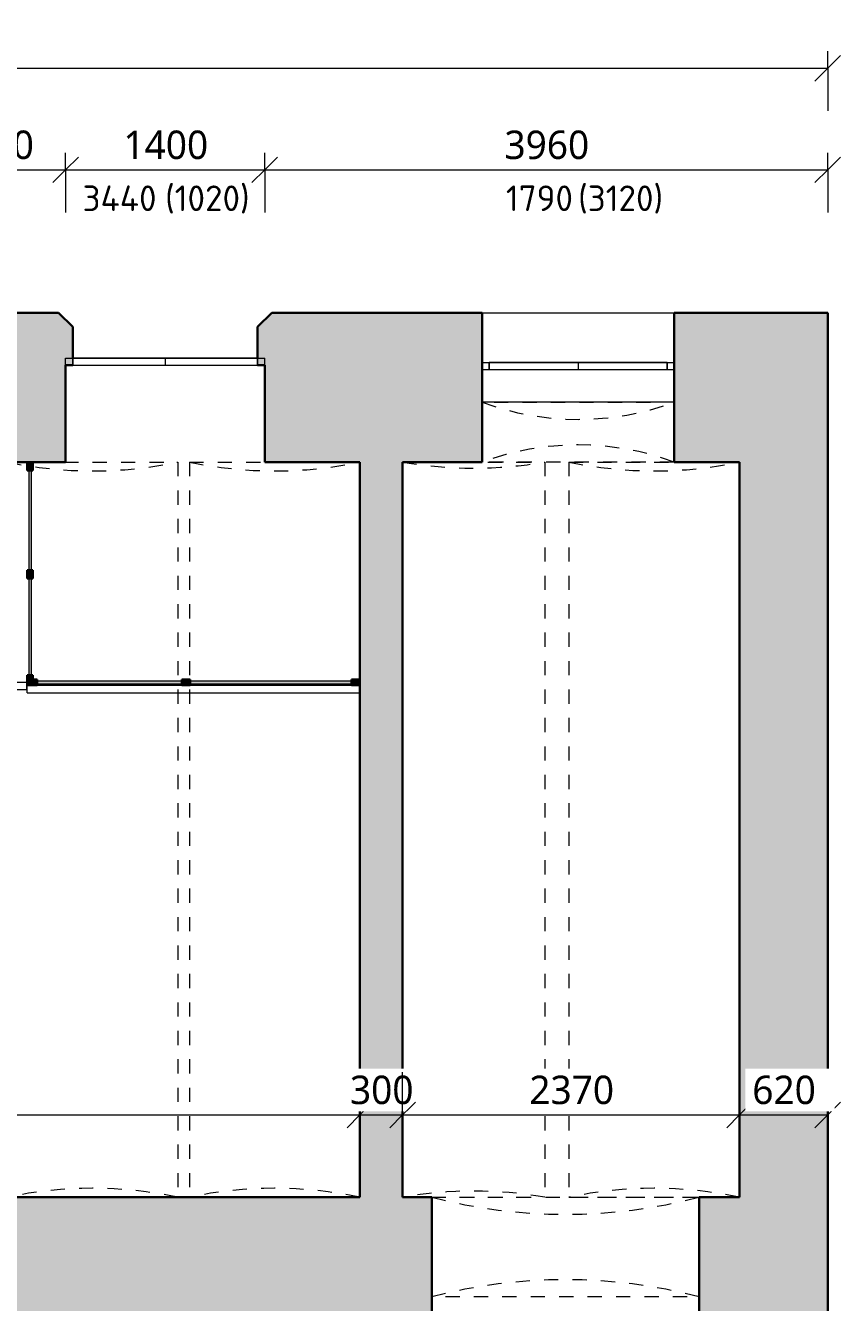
# Model space of a CAD drawing. Header units: metres. Extents: x -2.8 to 41.5, y -3 to 31.1.
# Tile 21 of 21: x 34.1 to 39.9, y 7.8 to 16.8. Entities that reach past the tile are written whole.
import ezdxf

# ---------------------------------------------------------------- set-up
doc = ezdxf.new("R2010")
doc.units = ezdxf.units.M
doc.linetypes.add('AV - Cerch_ 1 tecka 2mm', pattern=[0.004, 0.002, -0.001, 0, -0.001])
doc.layers.add('AV-KOTY', color=5, linetype='Continuous', lineweight=13, true_color=0x0000ff)
for name, color, linetype, lineweight in [('AV-KOTY-100', 7, 'Continuous', 5), ('AV-SRAFY', 7, 'Continuous', 35), ('AV-STAVBA', 7, 'Continuous', 18)]:
    doc.layers.add(name, color=color, linetype=linetype, lineweight=lineweight)
doc.styles.add('ISOCPEUR', font='isocpeur.ttf', dxfattribs={"height": 0.18})
doc.styles.add('Trebuchet MS', font='trebuc.ttf', dxfattribs={"height": 0.2})
doc.dimstyles.new('2_mm_-_O_-_Blue_-_mm_-_zaokrouhlena', dxfattribs={"dimscale": 0.3048, "dimtxt": 0.20619, "dimasz": 0.590551, "dimexe": 0.393701, "dimexo": 0.0625, "dimgap": 0.065617, "dimtad": 1, "dimdec": 0, "dimlfac": 1000, "dimrnd": 10, "dimzin": 0, "dimdsep": 46, "dimtxsty": 'Trebuchet MS', "dimblk1": 'OBLIQUE', "dimblk2": 'OBLIQUE', "dimsah": 1, "dimcen": 0.09, "dimazin": 0, "dimtfac": 1, "dimtdec": 4, "dimtix": 1, "dimtmove": 0, "dimatfit": 3, "dimfxl": 0.984252, "dimfxlon": 1, "dimtvp": 1, "dimtfill": 1, "dimtolj": 1, "dimtzin": 0, "dimarcsym": 2})

# ---------------------------------------------------------------- blocks, each defined once
blk = doc.blocks.new('GM_Otvor s klenutým nadpražím - 1880x4900-957668-1NP mezipatro')
at = {"layer": 'AV-STAVBA', "linetype": 'AV - Cerch_ 1 tecka 2mm', "lineweight": 13}
for p, q in [((-0.94, 0.475), (0.94, 0.475)), ((0.8565, -0.225), (-0.8565, -0.225))]:
    blk.add_line(p, q, dxfattribs=at)
for centre, start, end in [((0, 4.0967), 255.44999, 284.55001), ((0, -3.8467), 75.44999, 104.55001)]:
    blk.add_arc(centre, 3.7417, start, end, dxfattribs=at)
blk = doc.blocks.new('WI_2222_bez středního sloupku - 1400x3440-1056389-1NP mezipatro')
at = {"layer": 'AV-STAVBA'}
for p, q in [((-0.7, 0.155), (-0.7, 0.205)), ((-0.7, 0.205), (0.7, 0.205)), ((0, 0.205), (-0.65, 0.205)), ((-0.65, 0.205), (-0.65, 0.155)), ((-0.65, 0.155), (-0.65, 0.205)), ((0.65, 0.205), (0, 0.205)), ((0, 0.205), (0, 0.155)), ((0, 0.205), (0, 0.155)), ((0.65, 0.205), (0.65, 0.155)), ((0.65, 0.155), (0.65, 0.205)), ((0.7, 0.155), (0.7, 0.205)), ((-0.7, 0.155), (0.7, 0.155)), ((-0.65, 0.155), (0, 0.155)), ((0, 0.155), (0.65, 0.155))]:
    blk.add_line(p, q, dxfattribs=at)
blk = doc.blocks.new('WI_22_klenuté_bez středního sloupku - 1600x2100-1063538-1NP mezipatro')
at = {"layer": 'AV-STAVBA'}
for p, q in [((-0.675, -0.085), (-0.675, -0.035)), ((-0.675, -0.035), (0.675, -0.035)), ((-0.675, -0.085), (0.675, -0.085)), ((0, -0.035), (-0.625, -0.035)), ((-0.625, -0.035), (-0.625, -0.085)), ((-0.625, -0.085), (-0.625, -0.035)), ((-0.625, -0.085), (0, -0.085)), ((0.625, -0.035), (0, -0.035)), ((0, -0.035), (0, -0.085)), ((0, -0.035), (0, -0.085)), ((0, -0.085), (0.625, -0.085)), ((0.625, -0.035), (0.625, -0.085)), ((0.625, -0.085), (0.625, -0.035)), ((0.675, -0.085), (0.675, -0.035))]:
    blk.add_line(p, q, dxfattribs=at)
blk = doc.blocks.new('GM_Void_valená klenba - GM_Void_valená klenba-1557073-1NP mezipatro')
at = {"layer": 'AV-STAVBA', "linetype": 'AV - Cerch_ 1 tecka 2mm', "lineweight": 13}
for p, q in [((-0.6, 2.585), (-0.6, -2.585)), ((-0.6, 2.585), (0.6, 2.585)), ((0.6, 2.585), (0.6, -2.585)), ((-0.6, -2.585), (0.6, -2.585))]:
    blk.add_line(p, q, dxfattribs=at)
for centre, start, end in [((0, 5.4223), 258.05946, 281.94054), ((0, -5.4223), 78.05946, 101.94054)]:
    blk.add_arc(centre, 2.9, start, end, dxfattribs=at)
blk = doc.blocks.new('GM_Void_valená klenba - GM_Void_valená klenba-1557074-1NP mezipatro')
at = {"layer": 'AV-STAVBA', "linetype": 'AV - Cerch_ 1 tecka 2mm', "lineweight": 13}
for p, q in [((-0.5, 2.585), (-0.5, -2.585)), ((-0.5, 2.585), (0.5, 2.585)), ((0.5, 2.585), (0.5, -2.585)), ((-0.5, -2.585), (0.5, -2.585))]:
    blk.add_line(p, q, dxfattribs=at)
for centre, start, end in [((0, 5.4416), 260.07181, 279.92819), ((0, -5.4416), 80.07181, 99.92819)]:
    blk.add_arc(centre, 2.9, start, end, dxfattribs=at)
blk = doc.blocks.new('Obdélníková příčel - Koncepční příčel interiérová 60_40-1385700-1NP mezipatro')
at = {"layer": 'AV-STAVBA'}
blk.add_hatch(color=256, dxfattribs=at).paths.add_polyline_path([(-0.06, -0.02), (0, -0.02), (0, 0.02), (-0.06, 0.02)])
at = {"layer": 'AV-STAVBA', "lineweight": 35}
for p, q in [((0, 0.02), (-0.06, 0.02)), ((-0.06, 0.02), (-0.06, -0.02)), ((0, -0.02), (0, 0.02)), ((-0.06, -0.02), (0, -0.02))]:
    blk.add_line(p, q, dxfattribs=at)
blk = doc.blocks.new('Systémový panel - Prosklený panel - Interiérový-1386554-1NP mezipatro')
at = {"layer": 'AV-STAVBA'}
blk.add_hatch(color=256, dxfattribs=at).paths.add_polyline_path([(-0.34, 0.01), (-0.34, -0.01), (0.34, -0.01), (0.34, 0.01)])
for p, q in [((0.34, 0.01), (-0.34, 0.01)), ((-0.34, 0.01), (-0.34, -0.01)), ((0.34, -0.01), (0.34, 0.01)), ((-0.34, -0.01), (0.34, -0.01))]:
    blk.add_line(p, q, dxfattribs=at)
blk = doc.blocks.new('Obdélníková příčel - Koncepční příčel interiérová 60_40-1385705-1NP mezipatro')
at = {"layer": 'AV-STAVBA'}
blk.add_hatch(color=256, dxfattribs=at).paths.add_polyline_path([(-0.06, -0.02), (-0.06, 0.02), (0, 0.02), (0, -0.02)])
at = {"layer": 'AV-STAVBA', "lineweight": 35}
for p, q in [((-0.06, 0.02), (0, 0.02)), ((-0.06, -0.02), (-0.06, 0.02)), ((0, 0.02), (0, -0.02)), ((0, -0.02), (-0.06, -0.02))]:
    blk.add_line(p, q, dxfattribs=at)
blk = doc.blocks.new('Systémový panel - Prosklený panel - Interiérový-1386290-1NP mezipatro')
at = {"layer": 'AV-STAVBA'}
blk.add_hatch(color=256, dxfattribs=at).paths.add_polyline_path([(-0.5669, 0.01), (-0.5669, -0.01), (0.5669, -0.01), (0.5669, 0.01)])
for p, q in [((0.5669, 0.01), (-0.5669, 0.01)), ((-0.5669, 0.01), (-0.5669, -0.01)), ((0.5669, -0.01), (0.5669, 0.01)), ((-0.5669, -0.01), (0.5669, -0.01))]:
    blk.add_line(p, q, dxfattribs=at)
blk = doc.blocks.new('L Corner Mullion - 50x50-1386591-1NP mezipatro')
at = {"layer": 'AV-STAVBA'}
blk.add_hatch(color=256, dxfattribs=at).paths.add_polyline_path([(0.02, -0.02), (-0.05, -0.02), (-0.05, 0.02), (-0.02, 0.02), (-0.02, 0.05), (0.02, 0.05)])
at = {"layer": 'AV-STAVBA', "lineweight": 35}
for p, q in [((-0.05, -0.02), (-0.05, 0.02)), ((-0.05, 0.02), (-0.02, 0.02)), ((-0.02, 0.05), (0.02, 0.05)), ((-0.02, 0.02), (-0.02, 0.05)), ((0.02, 0.05), (0.02, -0.02)), ((0.02, -0.02), (-0.05, -0.02))]:
    blk.add_line(p, q, dxfattribs=at)
blk = doc.blocks.new('Systémový panel - Prosklený panel - Interiérový-1386556-1NP mezipatro')
at = {"layer": 'AV-STAVBA'}
blk.add_hatch(color=256, dxfattribs=at).paths.add_polyline_path([(-0.5081, 0.01), (-0.5081, -0.01), (0.5081, -0.01), (0.5081, 0.01), (0.1722, 0.01)])
for p, q in [((0.5081, 0.01), (-0.5081, 0.01)), ((-0.5081, 0.01), (-0.5081, -0.01)), ((0.5081, -0.01), (0.5081, 0.01)), ((-0.5081, -0.01), (0.5081, -0.01))]:
    blk.add_line(p, q, dxfattribs=at)
blk = doc.blocks.new('Obdélníková příčel - Koncepční příčel interiérová 60_40-1386247-1NP mezipatro')
at = {"layer": 'AV-STAVBA'}
blk.add_hatch(color=256, dxfattribs=at).paths.add_polyline_path([(0.03, -0.02), (-0.03, -0.02), (-0.03, 0.02), (0.03, 0.02)])
at = {"layer": 'AV-STAVBA', "lineweight": 35}
for p, q in [((-0.03, 0.02), (0.03, 0.02)), ((-0.03, -0.02), (-0.03, 0.02)), ((0.03, 0.02), (0.03, -0.02)), ((0.03, -0.02), (-0.03, -0.02))]:
    blk.add_line(p, q, dxfattribs=at)
blk = doc.blocks.new('Systémový panel - Prosklený panel - Interiérový-1386271-1NP mezipatro')
at = {"layer": 'AV-STAVBA'}
blk.add_hatch(color=256, dxfattribs=at).paths.add_polyline_path([(-0.35, -0.01), (0.35, -0.01), (0.35, 0.01), (-0.35, 0.01)])
for p, q in [((0.35, 0.01), (-0.35, 0.01)), ((-0.35, 0.01), (-0.35, -0.01)), ((0.35, -0.01), (0.35, 0.01)), ((-0.35, -0.01), (0.35, -0.01))]:
    blk.add_line(p, q, dxfattribs=at)
blk = doc.blocks.new('Railing - Railing-1386329-1NP mezipatro')
at = {"layer": 'AV-STAVBA'}
for p, q in [((34.1304, 12.1482), (25.3048, 12.1482)), ((34.1304, 12.1482), (34.1304, 12.0982)), ((25.3048, 12.0982), (34.1304, 12.0982))]:
    blk.add_line(p, q, dxfattribs=at)
blk = doc.blocks.new('Railing - Railing-1386443-1NP mezipatro')
at = {"layer": 'AV-STAVBA'}
for p, q in [((34.1348, 12.0757), (34.1348, 12.1257)), ((36.4748, 12.1257), (34.1348, 12.1257)), ((34.1348, 12.0757), (36.4748, 12.0757))]:
    blk.add_line(p, q, dxfattribs=at)
blk = doc.blocks.new('GM_Otvor s klenutým nadpražím - 1350x4400_900-1063595-1NP mezipatro')
at = {"layer": 'AV-STAVBA', "linetype": 'AV - Cerch_ 1 tecka 2mm', "lineweight": 13}
for p, q in [((-0.675, 0.525), (0.675, 0.525)), ((0.5915, 0.105), (-0.5915, 0.105))]:
    blk.add_line(p, q, dxfattribs=at)
for centre, start, end in [((0, 2.3634), 249.8388, 290.1612), ((0, -1.7334), 69.8388, 110.1612)]:
    blk.add_arc(centre, 1.9584, start, end, dxfattribs=at)
blk = doc.blocks.new('DIMBLOCK19-1NP mezipatro')
at = {"layer": 'AV-KOTY-100', "color": 5, "true_color": 0x0000ff}
for p, q in [((33.5048, 15.7529), (33.5048, 15.8729)), ((33.5048, 15.7529), (33.5948, 15.8429)), ((34.4048, 15.7529), (34.4048, 15.8729)), ((34.4048, 15.7529), (34.4948, 15.8429)), ((33.5048, 15.7529), (33.4148, 15.6629)), ((33.5048, 15.7529), (34.4048, 15.7529)), ((33.5048, 15.7529), (33.5048, 15.4529)), ((34.4048, 15.7529), (34.3148, 15.6629)), ((34.4048, 15.7529), (34.4048, 15.4529))]:
    blk.add_line(p, q, dxfattribs=at)
at = {"layer": 'AV-KOTY-100', "color": 0, "insert": (33.7346, 16.0288), "char_height": 0.2, "width": 0.528406, "attachment_point": 1, "line_spacing_factor": 1.048425, "style": 'Trebuchet MS', "bg_fill": 3, "box_fill_scale": 1.25, "bg_fill_color": 256, "bg_fill_true_color": 13158600, "bg_fill_transparency": 0}
blk.add_mtext('900', dxfattribs=at)
blk = doc.blocks.new('_Oblique')
at = {"color": 0, "linetype": 'ByBlock', "lineweight": -2}
blk.add_line((-0.5, -0.5), (0.5, 0.5), dxfattribs=at)
blk = doc.blocks.new('DIMBLOCK20-1NP mezipatro')
at = {"layer": 'AV-KOTY-100', "color": 5, "true_color": 0x0000ff}
for p, q in [((34.4048, 15.7529), (34.4048, 15.8729)), ((34.4048, 15.7529), (34.4948, 15.8429)), ((35.8048, 15.7529), (35.8048, 15.8729)), ((35.8048, 15.7529), (35.8948, 15.8429)), ((34.4048, 15.7529), (34.3148, 15.6629)), ((34.4048, 15.7529), (35.8048, 15.7529)), ((34.4048, 15.7529), (34.4048, 15.4529)), ((35.8048, 15.7529), (35.7148, 15.6629)), ((35.8048, 15.7529), (35.8048, 15.4529))]:
    blk.add_line(p, q, dxfattribs=at)
at = {"layer": 'AV-KOTY-100', "color": 0, "insert": (34.8113, 16.0288), "char_height": 0.2, "width": 0.704541, "attachment_point": 1, "line_spacing_factor": 1.048425, "style": 'Trebuchet MS', "bg_fill": 3, "box_fill_scale": 1.25, "bg_fill_color": 256, "bg_fill_true_color": 13158600, "bg_fill_transparency": 0}
blk.add_mtext('1400', dxfattribs=at)
blk = doc.blocks.new('DIMBLOCK21-1NP mezipatro')
at = {"layer": 'AV-KOTY-100', "color": 5, "true_color": 0x0000ff}
for p, q in [((35.8048, 15.7529), (35.8048, 15.8729)), ((35.8048, 15.7529), (35.8948, 15.8429)), ((39.7648, 15.7529), (39.7648, 15.8729)), ((39.7648, 15.7529), (39.8548, 15.8429)), ((35.8048, 15.7529), (35.7148, 15.6629)), ((35.8048, 15.7529), (39.7648, 15.7529)), ((35.8048, 15.7529), (35.8048, 15.4529)), ((39.7648, 15.7529), (39.6748, 15.6629)), ((39.7648, 15.7529), (39.7648, 15.4529))]:
    blk.add_line(p, q, dxfattribs=at)
at = {"layer": 'AV-KOTY-100', "color": 0, "insert": (37.4913, 16.0288), "char_height": 0.2, "width": 0.704541, "attachment_point": 1, "line_spacing_factor": 1.048425, "style": 'Trebuchet MS', "bg_fill": 3, "box_fill_scale": 1.25, "bg_fill_color": 256, "bg_fill_true_color": 13158600, "bg_fill_transparency": 0}
blk.add_mtext('3960', dxfattribs=at)
blk = doc.blocks.new('DIMBLOCK35-1NP mezipatro')
at = {"layer": 'AV-KOTY-100', "color": 5, "true_color": 0x0000ff}
for p, q in [((6.1548, 16.4674), (6.1548, 16.7674)), ((6.1548, 16.4674), (6.2448, 16.5574)), ((39.7648, 16.4674), (39.7648, 16.5874)), ((39.7648, 16.4674), (39.8548, 16.5574)), ((6.1548, 16.4674), (6.0648, 16.3774)), ((6.1548, 16.4674), (39.7648, 16.4674)), ((6.1548, 16.4674), (6.1548, 16.3474)), ((39.7648, 16.4674), (39.6748, 16.3774)), ((39.7648, 16.4674), (39.7648, 16.1674))]:
    blk.add_line(p, q, dxfattribs=at)
at = {"layer": 'AV-KOTY-100', "color": 0, "insert": (22.5929, 16.7433), "char_height": 0.2, "width": 0.880677, "attachment_point": 1, "line_spacing_factor": 1.048425, "style": 'Trebuchet MS', "bg_fill": 3, "box_fill_scale": 1.25, "bg_fill_color": 256, "bg_fill_true_color": 13158600, "bg_fill_transparency": 0}
blk.add_mtext('33610', dxfattribs=at)
blk = doc.blocks.new('DIMBLOCK60-1NP mezipatro')
at = {"layer": 'AV-KOTY-100', "color": 5, "true_color": 0x0000ff}
for p, q in [((25.3048, 9.1073), (25.3048, 9.4073)), ((36.4748, 9.1073), (36.4748, 9.4073)), ((25.3048, 9.1073), (25.3948, 9.1973)), ((36.4748, 9.1073), (36.5648, 9.1973)), ((25.3048, 9.1073), (25.2148, 9.0173)), ((25.3048, 9.1073), (36.4748, 9.1073)), ((25.3048, 9.1073), (25.3048, 8.9873)), ((36.4748, 9.1073), (36.3848, 9.0173)), ((36.4748, 9.1073), (36.4748, 8.9873))]:
    blk.add_line(p, q, dxfattribs=at)
at = {"layer": 'AV-KOTY-100', "color": 0, "insert": (30.5229, 9.3832), "char_height": 0.2, "width": 0.880677, "attachment_point": 1, "line_spacing_factor": 1.048425, "style": 'Trebuchet MS', "bg_fill": 3, "box_fill_scale": 1.25, "bg_fill_color": 256, "bg_fill_true_color": 13158600, "bg_fill_transparency": 0}
blk.add_mtext('11170', dxfattribs=at)
blk = doc.blocks.new('DIMBLOCK61-1NP mezipatro')
at = {"layer": 'AV-KOTY-100', "color": 5, "true_color": 0x0000ff}
for p, q in [((36.4748, 9.1073), (36.4748, 9.4073)), ((36.7748, 9.1073), (36.7748, 9.4073)), ((36.4748, 9.1073), (36.5648, 9.1973)), ((36.7748, 9.1073), (36.8648, 9.1973)), ((36.4748, 9.1073), (36.3848, 9.0173)), ((36.4748, 9.1073), (36.7748, 9.1073)), ((36.4748, 9.1073), (36.4748, 8.9873)), ((36.7748, 9.1073), (36.6848, 9.0173)), ((36.7748, 9.1073), (36.7748, 8.9873))]:
    blk.add_line(p, q, dxfattribs=at)
at = {"layer": 'AV-KOTY-100', "color": 0, "insert": (36.4046, 9.3832), "char_height": 0.2, "width": 0.528406, "attachment_point": 1, "line_spacing_factor": 1.048425, "style": 'Trebuchet MS', "bg_fill": 3, "box_fill_scale": 1.25, "bg_fill_color": 256, "bg_fill_true_color": 13158600, "bg_fill_transparency": 0}
blk.add_mtext('300', dxfattribs=at)
blk = doc.blocks.new('DIMBLOCK62-1NP mezipatro')
at = {"layer": 'AV-KOTY-100', "color": 5, "true_color": 0x0000ff}
for p, q in [((36.7748, 9.1073), (36.7748, 9.4073)), ((39.1448, 9.1073), (39.1448, 9.4073)), ((36.7748, 9.1073), (36.8648, 9.1973)), ((39.1448, 9.1073), (39.2348, 9.1973)), ((36.7748, 9.1073), (36.6848, 9.0173)), ((36.7748, 9.1073), (39.1448, 9.1073)), ((36.7748, 9.1073), (36.7748, 8.9873)), ((39.1448, 9.1073), (39.0548, 9.0173)), ((39.1448, 9.1073), (39.1448, 8.9873))]:
    blk.add_line(p, q, dxfattribs=at)
at = {"layer": 'AV-KOTY-100', "color": 0, "insert": (37.6663, 9.3832), "char_height": 0.2, "width": 0.704541, "attachment_point": 1, "line_spacing_factor": 1.048425, "style": 'Trebuchet MS', "bg_fill": 3, "box_fill_scale": 1.25, "bg_fill_color": 256, "bg_fill_true_color": 13158600, "bg_fill_transparency": 0}
blk.add_mtext('2370', dxfattribs=at)
blk = doc.blocks.new('DIMBLOCK63-1NP mezipatro')
at = {"layer": 'AV-KOTY-100', "color": 5, "true_color": 0x0000ff}
for p, q in [((39.1448, 9.1073), (39.1448, 9.4073)), ((39.7648, 9.1073), (39.7648, 9.4073)), ((39.1448, 9.1073), (39.2348, 9.1973)), ((39.7648, 9.1073), (39.8548, 9.1973)), ((39.1448, 9.1073), (39.0548, 9.0173)), ((39.1448, 9.1073), (39.7648, 9.1073)), ((39.1448, 9.1073), (39.1448, 8.9873)), ((39.7648, 9.1073), (39.6748, 9.0173)), ((39.7648, 9.1073), (39.7648, 8.9873))]:
    blk.add_line(p, q, dxfattribs=at)
at = {"layer": 'AV-KOTY-100', "color": 0, "insert": (39.2346, 9.3832), "char_height": 0.2, "width": 0.528406, "attachment_point": 1, "line_spacing_factor": 1.048425, "style": 'Trebuchet MS', "bg_fill": 3, "box_fill_scale": 1.25, "bg_fill_color": 256, "bg_fill_true_color": 13158600, "bg_fill_transparency": 0}
blk.add_mtext('620', dxfattribs=at)

msp = doc.modelspace()

# ---------------------------------------------------------------- hatches: boundary and pattern name
at = {"layer": 'AV-SRAFY', "lineweight": 18}
h = msp.add_hatch(color=256, dxfattribs=at)
h.paths.add_polyline_path([(34.4048, 13.6982), (34.4048, 14.3782), (34.4548, 14.3782), (34.4548, 14.6482), (34.3548, 14.7482), (33.5548, 14.7482), (33.4548, 14.6482), (33.4548, 14.3782), (33.5048, 14.3782), (33.5048, 13.6982)])
h.paths.add_polyline_path([(39.1448, 13.6982), (39.1448, 14.7482), (38.6848, 14.7482), (38.6848, 13.6982)])
h.paths.add_polyline_path([(36.7748, 13.6982), (37.3348, 13.6982), (37.3348, 14.7482), (35.8548, 14.7482), (35.7548, 14.6482), (35.7548, 14.3782), (35.8048, 14.3782), (35.8048, 13.6982), (36.4748, 13.6982)])
h.paths.add_polyline_path([(32.1048, 13.6982), (32.1048, 14.3782), (32.1548, 14.3782), (32.1548, 14.6482), (32.0548, 14.7482), (30.5548, 14.7482), (30.4548, 14.6482), (30.4548, 14.3782), (30.5048, 14.3782), (30.5048, 13.6982), (31.7068, 13.6982)])
h.paths.add_polyline_path([(24.6223, 13.6982), (26.1048, 13.6982), (26.1048, 14.3782), (26.1548, 14.3782), (26.1548, 14.6482), (26.0548, 14.7482), (24.2548, 14.7482), (24.1548, 14.6482), (24.1548, 14.3782), (24.2048, 14.3782), (24.2048, 13.6982)])
h.paths.add_polyline_path([(27.5048, 13.6982), (29.1048, 13.6982), (29.1048, 14.3782), (29.1548, 14.3782), (29.1548, 14.6482), (29.0548, 14.7482), (27.5548, 14.7482), (27.4548, 14.6482), (27.4548, 14.3782), (27.5048, 14.3782)])
h.paths.add_polyline_path([(22.3248, 13.6982), (22.8048, 13.6982), (22.8048, 14.3782), (22.8548, 14.3782), (22.8548, 14.6482), (22.7548, 14.7482), (22.3248, 14.7482), (22.3248, 13.8482)])
for points in [[(39.1448, 0.4482), (39.7648, 0.4482), (39.7648, 14.7482), (39.1448, 14.7482), (39.1448, 1.3482)], [(36.4748, 8.5282), (36.7748, 8.5282), (36.7748, 13.6982), (36.4748, 13.6982), (36.4748, 9.2005)]]:
    msp.add_hatch(color=256, dxfattribs=at).paths.add_polyline_path(points)
h = msp.add_hatch(color=256, dxfattribs=at)
h.paths.add_polyline_path([(39.1448, 7.5782), (39.1448, 8.5282), (38.8598, 8.5282), (38.8598, 7.5782)])
h.paths.add_polyline_path([(36.9798, 7.5782), (36.9798, 8.5282), (22.4048, 8.5282), (22.4048, 7.5782), (31.7068, 7.5782)])

# ---------------------------------------------------------------- linework, layer by layer
at = {"layer": 'AV-STAVBA', "lineweight": 35}
for p, q in [((34.3548, 14.7482), (33.5548, 14.7482)), ((34.4548, 14.6482), (34.3548, 14.7482)), ((35.8548, 14.7482), (35.7548, 14.6482)), ((37.3348, 14.7482), (35.8548, 14.7482)), ((37.3348, 13.6982), (37.3348, 14.7482)), ((39.7648, 14.7482), (38.6848, 14.7482)), ((38.6848, 14.7482), (38.6848, 13.6982)), ((39.7648, 0.4482), (39.7648, 14.7482)), ((34.4548, 14.4282), (34.4548, 14.6482)), ((35.7548, 14.6482), (35.7548, 14.4282)), ((34.4048, 13.6982), (34.4048, 14.3782)), ((34.4048, 14.3782), (34.4548, 14.3782)), ((35.7548, 14.3782), (35.8048, 14.3782)), ((35.8048, 14.3782), (35.8048, 13.6982)), ((33.5048, 13.6982), (34.4048, 13.6982)), ((35.8048, 13.6982), (36.4748, 13.6982)), ((36.4748, 13.6982), (36.4748, 8.5282)), ((36.7748, 13.6982), (37.3348, 13.6982)), ((36.7748, 8.5282), (36.7748, 13.6982)), ((38.6848, 13.6982), (39.1448, 13.6982)), ((39.1448, 13.6982), (39.1448, 8.5282)), ((36.4748, 8.5282), (25.3048, 8.5282)), ((36.9798, 8.5282), (36.7748, 8.5282)), ((36.9798, 8.5282), (36.9798, 7.5782)), ((39.1448, 8.5282), (38.8598, 8.5282)), ((38.8598, 7.5782), (38.8598, 8.5282))]:
    msp.add_line(p, q, dxfattribs=at)
at = {"layer": 'AV-STAVBA'}
for p, q in [((37.3348, 14.7482), (38.6848, 14.7482)), ((38.6848, 14.1182), (37.3348, 14.1182)), ((34.1348, 12.1482), (34.1304, 12.1482))]:
    msp.add_line(p, q, dxfattribs=at)

# ---------------------------------------------------------------- block references
for name, p in [('WI_2222_bez středního sloupku - 1400x3440-1056389-1NP mezipatro', (35.1048, 14.2232)), ('WI_22_klenuté_bez středního sloupku - 1600x2100-1063538-1NP mezipatro', (38.0098, 14.4332)), ('Railing - Railing-1386329-1NP mezipatro', (0, 0)), ('Railing - Railing-1386443-1NP mezipatro', (0, 0)), ('Obdélníková příčel - Koncepční příčel interiérová 60_40-1385700-1NP mezipatro', (36.4748, 12.1482))]:
    msp.add_blockref(name, p, dxfattribs=at)
at = {"layer": 'AV-STAVBA', "linetype": 'AV - Cerch_ 1 tecka 2mm', "lineweight": 13, "rotation": 180}
msp.add_blockref('GM_Otvor s klenutým nadpražím - 1350x4400_900-1063595-1NP mezipatro', (38.0098, 14.2232), dxfattribs=at)
at = {"layer": 'AV-STAVBA', "linetype": 'AV - Cerch_ 1 tecka 2mm', "lineweight": 13}
for name, p in [('GM_Void_valená klenba - GM_Void_valená klenba-1557073-1NP mezipatro', (34.5948, 11.1132)), ('GM_Void_valená klenba - GM_Void_valená klenba-1557073-1NP mezipatro', (35.8748, 11.1132)), ('GM_Void_valená klenba - GM_Void_valená klenba-1557074-1NP mezipatro', (37.2748, 11.1132)), ('GM_Void_valená klenba - GM_Void_valená klenba-1557073-1NP mezipatro', (38.5448, 11.1132)), ('GM_Otvor s klenutým nadpražím - 1880x4900-957668-1NP mezipatro', (37.9198, 8.0532))]:
    msp.add_blockref(name, p, dxfattribs=at)
at = {"layer": 'AV-STAVBA', "extrusion": (0, 0, -1), "rotation": 90.00000000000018}
for name, p in [('Obdélníková příčel - Koncepční příčel interiérová 60_40-1385705-1NP mezipatro', (-34.1548, 13.6982)), ('Obdélníková příčel - Koncepční příčel interiérová 60_40-1386247-1NP mezipatro', (-34.1548, 12.9082))]:
    msp.add_blockref(name, p, dxfattribs=at)
at = {"layer": 'AV-STAVBA'}
for name, p, rotation in [('Systémový panel - Prosklený panel - Interiérový-1386271-1NP mezipatro', (34.1548, 13.2882), 89.99999999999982), ('Systémový panel - Prosklený panel - Interiérový-1386554-1NP mezipatro', (34.1548, 12.5382), 89.99999999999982), ('Systémový panel - Prosklený panel - Interiérový-1386556-1NP mezipatro', (34.7129, 12.1482), 180), ('Systémový panel - Prosklený panel - Interiérový-1386290-1NP mezipatro', (35.8479, 12.1482), 180)]:
    msp.add_blockref(name, p, dxfattribs=dict(at, rotation=rotation))
at = {"layer": 'AV-STAVBA', "extrusion": (0, 0, -1)}
for name, p in [('L Corner Mullion - 50x50-1386591-1NP mezipatro', (-34.1548, 12.1482)), ('Obdélníková příčel - Koncepční příčel interiérová 60_40-1386247-1NP mezipatro', (-35.2509, 12.1482))]:
    msp.add_blockref(name, p, dxfattribs=at)

# ---------------------------------------------------------------- texts
at = {"layer": 'AV-KOTY', "lineweight": 5, "char_height": 0.18, "attachment_point": 1, "style": 'ISOCPEUR'}
for s, insert, width in [('3440', (34.5234, 15.6429), 0.657384), ('(1020)', (35.1046, 15.6429), 0.745569), ('1790', (37.5014, 15.6429), 0.569198), ('(3120)', (38.0096, 15.6429), 0.745569)]:
    msp.add_mtext(s, dxfattribs=dict(at, insert=insert, width=width))

# ---------------------------------------------------------------- dimensions: what is measured, and where the dimension line sits
at = {"layer": 'AV-KOTY', "lineweight": 5}
dim = msp.add_linear_dim(base=(39.7648, 16.4674), p1=(6.1548, 16.7674), p2=(39.7648, 16.1674), dimstyle='2_mm_-_O_-_Blue_-_mm_-_zaokrouhlena', override={"dimpost": '<>', "dimfxl": 33.615355}, dxfattribs=at)
dim.commit()
dim.dimension.update_dxf_attribs({"geometry": 'DIMBLOCK35-1NP mezipatro', "text_midpoint": (22.9598, 16.5895)})

# ---------------------------------------------------------------- next in the draw order: dimensions: what is measured, and where the dimension line sits
for base, p1, p2, override, picture, middle in [((34.4048, 15.7529), (33.5048, 15.4529), (34.4048, 15.4529), {"dimpost": '<>', "dimfxl": 0.9}, 'DIMBLOCK19-1NP mezipatro', (33.9548, 15.875)), ((36.4748, 9.1073), (25.3048, 9.4073), (36.4748, 9.4073), {"dimpost": '<>', "dimfxl": 11.17}, 'DIMBLOCK60-1NP mezipatro', (30.8898, 9.229))]:
    dim = msp.add_linear_dim(base=base, p1=p1, p2=p2, dimstyle='2_mm_-_O_-_Blue_-_mm_-_zaokrouhlena', override=override, dxfattribs=at)
    dim.commit()
    dim.dimension.update_dxf_attribs({"geometry": picture, "text_midpoint": middle})

# ---------------------------------------------------------------- next in the draw order: dimensions: what is measured, and where the dimension line sits
for base, p1, p2, override, picture, middle in [((35.8048, 15.7529), (34.4048, 15.4529), (35.8048, 15.4529), {"dimpost": '<>', "dimfxl": 1.4}, 'DIMBLOCK20-1NP mezipatro', (35.1048, 15.8747)), ((36.7748, 9.1073), (36.4748, 9.4073), (36.7748, 9.4073), {"dimpost": '<>', "dimfxl": 0.3}, 'DIMBLOCK61-1NP mezipatro', (36.6248, 9.229))]:
    dim = msp.add_linear_dim(base=base, p1=p1, p2=p2, dimstyle='2_mm_-_O_-_Blue_-_mm_-_zaokrouhlena', override=override, dxfattribs=at)
    dim.commit()
    dim.dimension.update_dxf_attribs({"geometry": picture, "text_midpoint": middle})

# ---------------------------------------------------------------- next in the draw order: dimensions: what is measured, and where the dimension line sits
for base, p1, p2, override, picture, middle in [((39.7648, 15.7529), (35.8048, 15.4529), (39.7648, 15.4529), {"dimpost": '<>', "dimfxl": 3.96}, 'DIMBLOCK21-1NP mezipatro', (37.7848, 15.875)), ((39.1448, 9.1073), (36.7748, 9.4073), (39.1448, 9.4073), {"dimpost": '<>', "dimfxl": 2.37}, 'DIMBLOCK62-1NP mezipatro', (37.9598, 9.229))]:
    dim = msp.add_linear_dim(base=base, p1=p1, p2=p2, dimstyle='2_mm_-_O_-_Blue_-_mm_-_zaokrouhlena', override=override, dxfattribs=at)
    dim.commit()
    dim.dimension.update_dxf_attribs({"geometry": picture, "text_midpoint": middle})

# ---------------------------------------------------------------- next in the draw order: dimensions: what is measured, and where the dimension line sits
dim = msp.add_linear_dim(base=(39.7648, 9.1073), p1=(39.1448, 9.4073), p2=(39.7648, 9.4073), dimstyle='2_mm_-_O_-_Blue_-_mm_-_zaokrouhlena', override={"dimpost": '<>', "dimfxl": 0.62}, dxfattribs=at)
dim.commit()
dim.dimension.update_dxf_attribs({"geometry": 'DIMBLOCK63-1NP mezipatro', "text_midpoint": (39.4548, 9.2294)})

doc.saveas('drawing.dxf')
